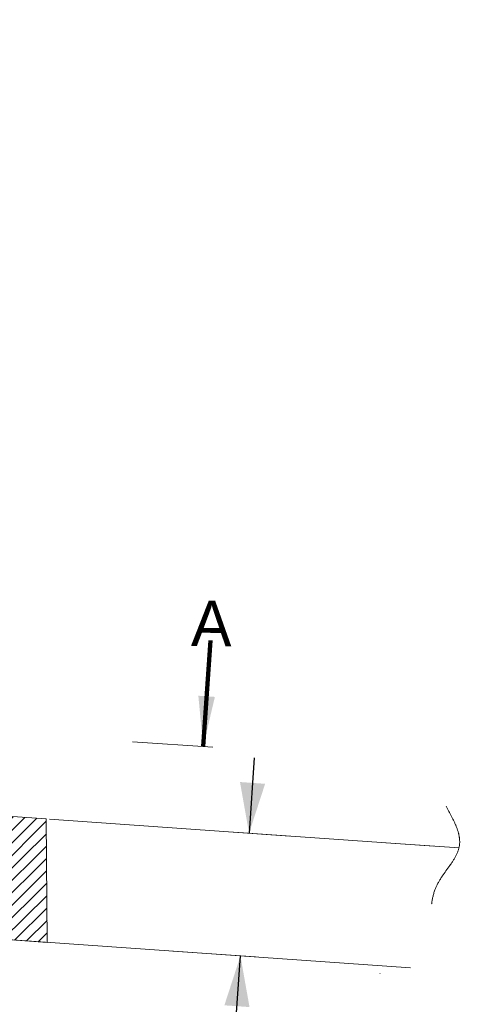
# Model space of a CAD drawing. Header units: millimetres. Extents: x 39621 to 102696, y -761809 to -717259.
# Tile 7 of 7: x 88865 to 90508, y -726442 to -722778. Entities that reach past the tile are written whole.
import ezdxf
from ezdxf.enums import TextEntityAlignment as Align

# ---------------------------------------------------------------- set-up
doc = ezdxf.new("R2010")
doc.units = ezdxf.units.MM
doc.header["$MEASUREMENT"] = 0
doc.linetypes.add('DGN Style 3', pattern=[1254.4101818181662, 896.0072727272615, -358.4029090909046])
doc.linetypes.add('DGN Style 6', pattern=[1704.2058327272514, 0.8960072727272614, -358.4029090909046, 627.205090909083, -358.4029090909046, 0.8960072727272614, -358.4029090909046])
doc.styles.add('Style-ENGINEERING', font='ENGINEERING.shx')
doc.styles.add('Style-ENGINEERING_0', font='ENGINEERING.shx')
doc.dimstyles.new('MetricMM', dxfattribs={"dimtxt": 3, "dimasz": 3, "dimexe": 1.5, "dimexo": 1.5, "dimgap": 1.5, "dimtad": 1, "dimdec": 0, "dimzin": 7, "dimtxsty": 'Style-ENGINEERING_0', "dimcen": 0.09, "dimclrd": 1, "dimclre": 1, "dimclrt": 7, "dimadec": 0, "dimazin": 3, "dimtfac": 1, "dimtdec": 0, "dimtofl": 0, "dimtmove": 0, "dimatfit": 3, "dimfxl": 1, "dimtzin": 7, "dimlwd": -1, "dimlwe": 0, "dimarcsym": 0})

# ---------------------------------------------------------------- blocks, each defined once
blk = doc.blocks.new('*D71')
at = {"color": 1, "linetype": 'Continuous', "transparency": 16777216}
for p, q in [((18579.76943957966, 14008.75428120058), (18560.15043133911, 13728.18939206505)), ((18482.35278621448, 12615.63123358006), (18528.21055852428, 13271.42793065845))]:
    blk.add_line(p, q, dxfattribs=at)
at = {"color": 1, "linetype": 'Continuous', "lineweight": 0, "transparency": 16777216}
for p, q in [((19247.6527051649, 13680.11454985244), (18504.03745351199, 13732.11319371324)), ((18276.94871004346, 13288.99787068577), (18584.3235363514, 13267.50412901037))]:
    blk.add_line(p, q, dxfattribs=at)
at = {"color": 1, "linetype": 'Continuous', "lineweight": 0, "transparency": 16777216, "extrusion": (0, 0, -1)}
blk.add_solid([(-18619.99058502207, 13911.96281678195), (-18560.15043133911, 13728.18939206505), (-18526.46895531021, 13918.50248619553)], dxfattribs=at)
at = {"color": 1, "linetype": 'Continuous', "lineweight": 0, "transparency": 16777216}
blk.add_solid([(18468.37040484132, 13087.65450594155), (18528.21055852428, 13271.42793065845), (18561.89203455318, 13081.11483652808)], dxfattribs=at)
at = {"layer": 'Defpoints', "color": 7, "linetype": 'Continuous', "lineweight": 0, "transparency": 16777216}
for p in [(19341.17433487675, 13673.57488043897), (18183.4270803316, 13295.53754009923), (18528.21055852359, 13271.42793065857), (18499.49866263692, 12860.82868999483)]:
    blk.add_point(p, dxfattribs=at)
at = {"color": 7, "linetype": 'Continuous', "lineweight": 0, "transparency": 16777216, "style": 'Style-ENGINEERING'}
blk.add_text('458', height=187.5, rotation=85.99999999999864, dxfattribs=at).set_placement((18295.30952679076, 12628.710572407), align=Align.MIDDLE_LEFT)
blk = doc.blocks.new('*U53')
at = {"linetype": 'DGN Style 6', "lineweight": 0}
h = blk.add_hatch(dxfattribs=at)
h.set_pattern_fill('HATCH', style=0, pattern_type=2)
h.set_pattern_definition([(224.768629, (17617.076863, 13177.441146), (-23.24010463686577, 23.42856240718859), [])])
h.paths.add_polyline_path([(17809.31065004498, 13321.69784699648), (-24142.84309243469, 16255.22636391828), (-24142.84309243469, 16714.27358961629), (-23742.84309243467, 16686.30286483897), (-22213.30124306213, 16525.52094563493), (-21698.81116931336, 16543.41553743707), (-21298.81116931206, 16515.44179209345), (-19769.2693199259, 16354.61758496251), (-19254.77924617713, 16372.51217676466), (-18854.77924617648, 16344.53843142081), (-17325.23739679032, 16183.71422428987), (-16810.74732304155, 16201.60881609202), (-16410.7473230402, 16173.63507074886), (-14881.20547365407, 16012.81086361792), (-14366.7153999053, 16030.70545542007), (-13966.71539990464, 16002.73171007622), (-12437.17355051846, 15841.90750294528), (-11922.68347676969, 15859.80209474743), (-11522.68347676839, 15831.8283494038), (-9993.141627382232, 15671.00414227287), (-9478.651553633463, 15688.89873407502), (-9078.651553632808, 15660.92498873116), (-7549.10970424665, 15500.10078160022), (-7034.61963049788, 15517.99537340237), (-6634.619630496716, 15490.0216280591), (-5105.07778111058, 15329.19742092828), (-4591.020419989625, 15347.07696245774), (-4189.38697820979, 15318.99201630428), (-2661.045857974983, 15158.29406025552), (-2146.988496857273, 15176.17360178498), (-1745.355055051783, 15148.08865562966), (-217.0139348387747, 14987.39069958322), (297.0434262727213, 15005.27024111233), (698.6768680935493, 14977.18529495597), (2227.017988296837, 14816.48733891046), (2741.075349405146, 14834.36688043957), (3142.708791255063, 14806.28193428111), (4671.04991143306, 14645.58397823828), (5185.107272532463, 14663.46351976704), (5586.740714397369, 14635.37857360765), (7115.081834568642, 14474.68061756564), (7629.139195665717, 14492.56015909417), (8027.772637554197, 14464.47521293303), (9559.11375770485, 14303.77725689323), (10074.17111879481, 14321.65679842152), (10473.59166018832, 14293.65217810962), (12003.14568084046, 14132.87389622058), (12517.63575458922, 14150.76848802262), (12917.63575458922, 14122.7977632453), (14447.17760397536, 13961.97355611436), (14961.66767772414, 13979.86814791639), (15361.66767772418, 13951.89742313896), (16891.20952711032, 13791.07321600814), (17405.69960085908, 13808.96780781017), (17805.69960085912, 13780.99708303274)])
at = {"color": 7, "linetype": 'DGN Style 3', "lineweight": 0}
blk.add_line((-24728.108530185, 16755.19933582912), (19341.17433487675, 13673.57488043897), dxfattribs=at)
at = {"color": 7, "linetype": 'Continuous', "lineweight": 0}
for p, q in [((-24762.88054221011, 16298.58283976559), (19160.94847317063, 13227.18379360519)), ((18425.64625576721, 14047.87358754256), (18126.3562571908, 14068.50116016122))]:
    blk.add_line(p, q, dxfattribs=at)
at = {"color": 7, "linetype": 'Continuous', "lineweight": 0, "flags": 128}
blk.add_lwpolyline([(17405.69960085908, 13808.96780781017), (17805.69960085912, 13780.99708303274), (17809.31065004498, 13321.69784699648), (17809.31065004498, 13321.69784699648), (-24142.84309243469, 16255.22636391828)], dxfattribs=at)
at = {"color": 7, "linetype": 'DGN Style 6', "lineweight": 0}
blk.add_spline([(19046.85322432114, 13205.75530730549), (19215.60743603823, 13311.74242586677), (19252.63623788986, 13520.07240676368), (19342.61624968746, 13680.9005431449), (19293.00370220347, 13828.31574584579)], degree=3, dxfattribs=at)
at = {"insert": (18420.50372518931, 14508.66274518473), "char_height": 168.9189189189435, "attachment_point": 5, "rotation": 359.1547758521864, "line_spacing_factor": 1.2, "style": 'Style-ENGINEERING'}
blk.add_mtext('A', dxfattribs=at)
at = {"color": 1, "linetype": 'Continuous'}
dim = blk.add_linear_dim(base=(18528.21055852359, 13271.42793065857), p1=(19341.17433487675, 13673.57488043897), p2=(18183.4270803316, 13295.53754009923), angle=265.9999999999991, text='\\FSTANDARD;<>', dimstyle='MetricMM', override={"dimtxt": 187.5, "dimasz": 187.5, "dimexe": 56.25, "dimexo": 93.75, "dimgap": 93.75}, dxfattribs=at)
dim.commit()
dim.dimension.update_dxf_attribs({"geometry": '*D71', "text_midpoint": (18499.49866263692, 12860.82868999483), "dimtype": 128})
blk.add_leader([(18389.4491673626, 14050.36835206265), (18416.61639439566, 14444.54363824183)], dimstyle='MetricMM', override={"dimtxt": 187.5, "dimasz": 187.5, "dimgap": 93.75, "dimclrd": 0, "dimlwd": 65534}, dxfattribs=at)

msp = doc.modelspace()

# ---------------------------------------------------------------- block references
at = {"color": 7, "linetype": 'DGN Style 6', "lineweight": 0}
msp.add_blockref('*U53', (71158.05, -739533.65), dxfattribs=at)

doc.saveas('drawing.dxf')
